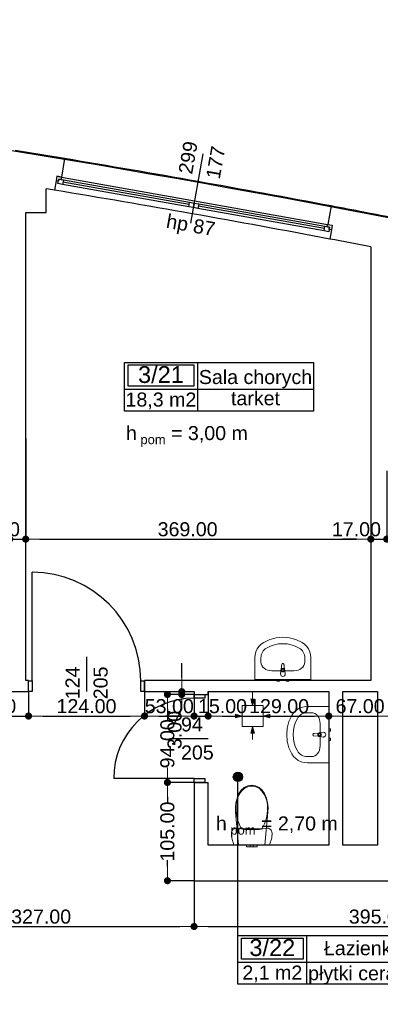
# Model space of a CAD drawing. Header units: millimetres. Extents: x -175445 to -20415, y -559200 to 231527.
# Tile 183 of 256: x -120636 to -116780, y -95137 to -84619. Entities that reach past the tile are written whole.
import ezdxf
from ezdxf.enums import TextEntityAlignment as Align

# ---------------------------------------------------------------- set-up
doc = ezdxf.new("R2010")
doc.units = ezdxf.units.MM
doc.header["$MEASUREMENT"] = 0
for name, color, linetype in [('Drzwi', 7, 'Continuous'), ('Linia', 7, 'Continuous'), ('Obiekt', 7, 'Continuous'), ('Okno', 7, 'Continuous'), ('Polilinia', 7, 'Continuous'), ('Strefa', 7, 'Continuous'), ('Strop', 7, 'Continuous'), ('Słup', 7, 'Continuous'), ('Tekst', 7, 'Continuous'), ('Wymiary', 63, 'Continuous'), ('Ściana', 7, 'Continuous')]:
    doc.layers.add(name, color=color, linetype=linetype)
doc.styles.add('Arial', font='txt')
doc.styles.add('Times new roman', font='txt')
doc.dimstyles.new('GENERATED_STYLE__1', dxfattribs={"dimtxt": 150, "dimasz": 152, "dimexe": 0.18, "dimexo": 0, "dimgap": 0.09, "dimtad": 1, "dimtih": 1, "dimtoh": 1, "dimlfac": 0.1, "dimzin": 0, "dimdsep": 46, "dimtxsty": 'Arial', "dimblk": 'ARROWHEAD_11', "dimblk1": 'ARROWHEAD_11', "dimblk2": 'ARROWHEAD_11', "dimcen": 0.09, "dimclrd": 114, "dimclre": 114, "dimclrt": 114, "dimazin": 0, "dimtfac": 1, "dimtdec": 4, "dimtmove": 0, "dimatfit": 3, "dimfxl": 1, "dimtolj": 1, "dimtzin": 0, "dimarcsym": 0})
doc.dimstyles.new('GENERATED_STYLE__3', dxfattribs={"dimtxt": 150, "dimasz": 152, "dimexe": 0.18, "dimexo": 0, "dimgap": 0.09, "dimtad": 1, "dimlfac": 0.1, "dimzin": 0, "dimdsep": 46, "dimtxsty": 'Arial', "dimblk": 'ARROWHEAD_11', "dimblk1": 'ARROWHEAD_11', "dimblk2": 'ARROWHEAD_11', "dimcen": 0.09, "dimclrd": 114, "dimclre": 114, "dimclrt": 114, "dimazin": 0, "dimtfac": 1, "dimtdec": 4, "dimtmove": 2, "dimatfit": 3, "dimfxl": 1, "dimtolj": 1, "dimtzin": 0, "dimarcsym": 0})

# ---------------------------------------------------------------- blocks, each defined once
blk = doc.blocks.new('Sala chorych_3_21_23', base_point=(-113043, 40351))
at = {"layer": 'Strefa'}
for p, q in [((-113822, 40634), (-111800, 40634)), ((-113822, 40116), (-113822, 40634)), ((-113783, 40608), (-113082, 40608)), ((-113783, 40382), (-113783, 40608)), ((-113082, 40608), (-113082, 40382)), ((-113043, 40634), (-113043, 40116)), ((-111800, 40634), (-111800, 40116)), ((-113822, 40351), (-111800, 40351)), ((-113082, 40382), (-113783, 40382)), ((-111800, 40116), (-113822, 40116))]:
    blk.add_line(p, q, dxfattribs=at)
at = {"layer": 'Strefa', "style": 'Arial'}
for tag, height, p in [('ROOM_NUMBER', 180, (-113433, 40506)), ('ROOM_NAME', 150, (-112422, 40480)), ('ROOM_CALC_AREA', 150, (-113433, 40239)), ('floor_f', 150, (-112422, 40253))]:
    blk.add_attdef(tag, text='', height=height, dxfattribs=at).set_placement(p, align=Align.MIDDLE_CENTER)
blk = doc.blocks.new('Łazienka_3_22_24', base_point=(-111875, 34230))
at = {"layer": 'Strefa'}
for p, q in [((-112609, 34513), (-110667, 34513)), ((-112609, 33994), (-112609, 34513)), ((-111875, 34513), (-111875, 33994)), ((-110667, 34513), (-110667, 33994)), ((-112572, 34487), (-111912, 34487)), ((-112572, 34260), (-112572, 34487)), ((-111912, 34487), (-111912, 34260)), ((-112609, 34230), (-110667, 34230)), ((-111912, 34260), (-112572, 34260)), ((-110667, 33994), (-112609, 33994))]:
    blk.add_line(p, q, dxfattribs=at)
at = {"layer": 'Strefa', "style": 'Arial'}
for tag, height, p in [('ROOM_NUMBER', 180, (-112242, 34385)), ('ROOM_NAME', 150, (-111271, 34378)), ('ROOM_CALC_AREA', 150, (-112242, 34118)), ('floor_f', 150, (-111271, 34111))]:
    blk.add_attdef(tag, text='', height=height, dxfattribs=at).set_placement(p, align=Align.MIDDLE_CENTER)
blk = doc.blocks.new('ARROWHEAD_11')
at = {"color": 0, "linetype": 'Continuous', "lineweight": 0}
blk.add_line((0, 0), (-1, 0), dxfattribs=at)
at = {"color": 0, "linetype": 'Continuous', "lineweight": 0, "const_width": 0.25, "flags": 128}
blk.add_lwpolyline([(-0.125, 0, 1), (0.125, 0, 1)], format="xyb", close=True, dxfattribs=at)
blk = doc.blocks.new('*D3373')
at = {"layer": 'Defpoints', "color": 0}
for p in [(-119056, -92767), (-118771, -92767), (-118771, -93817)]:
    blk.add_point(p, dxfattribs=at)
at = {"layer": 'Wymiary', "color": 114, "lineweight": -2}
for p, q in [((-118771, -92767), (-119056, -92767)), ((-119056, -92919), (-119056, -92987)), ((-119056, -93665), (-119056, -93596)), ((-118771, -93817), (-119056, -93817))]:
    blk.add_line(p, q, dxfattribs=at)
at = {"layer": 'Wymiary', "color": 114, "lineweight": -2, "xscale": 152, "yscale": 152, "zscale": 152}
for p, rotation in [((-119056, -92767), 90), ((-119056, -93817), 270)]:
    blk.add_blockref('ARROWHEAD_11', p, dxfattribs=dict(at, rotation=rotation))
at = {"layer": 'Wymiary', "color": 114, "lineweight": 13, "insert": (-119056, -93292), "char_height": 150, "attachment_point": 5, "rotation": 90, "style": 'Arial'}
blk.add_mtext('\\A1;105.00', dxfattribs=at)
blk = doc.blocks.new('*D3374')
at = {"layer": 'Defpoints', "color": 0}
for p in [(-119056, -91827), (-118771, -91827), (-118771, -92767)]:
    blk.add_point(p, dxfattribs=at)
at = {"layer": 'Wymiary', "color": 114, "lineweight": -2}
for p, q in [((-118771, -91827), (-119056, -91827)), ((-119056, -91979), (-119056, -92101)), ((-119056, -92615), (-119056, -92606)), ((-118771, -92767), (-119056, -92767))]:
    blk.add_line(p, q, dxfattribs=at)
at = {"layer": 'Wymiary', "color": 114, "lineweight": -2, "xscale": 152, "yscale": 152, "zscale": 152}
for p, rotation in [((-119056, -91827), 90), ((-119056, -92767), 270)]:
    blk.add_blockref('ARROWHEAD_11', p, dxfattribs=dict(at, rotation=rotation))
at = {"layer": 'Wymiary', "color": 114, "lineweight": 13, "insert": (-119056, -92354), "char_height": 150, "attachment_point": 5, "rotation": 90, "style": 'Arial'}
blk.add_mtext('\\A1;94.00', dxfattribs=at)
blk = doc.blocks.new('*D3375')
at = {"layer": 'Defpoints', "color": 0}
for p in [(-119301, -91797), (-118903, -91797), (-118771, -91827)]:
    blk.add_point(p, dxfattribs=at)
at = {"layer": 'Wymiary', "color": 114, "lineweight": -2}
for p, q in [((-118903, -91645), (-118903, -91493)), ((-119301, -91797), (-118902, -91797)), ((-118903, -91827), (-118903, -91797)), ((-118771, -91827), (-118903, -91827)), ((-118903, -91979), (-118979, -92131))]:
    blk.add_line(p, q, dxfattribs=at)
at = {"layer": 'Wymiary', "color": 114, "lineweight": -2, "xscale": 152, "yscale": 152, "zscale": 152}
for p, rotation in [((-118903, -91797), 270), ((-118903, -91827), 90)]:
    blk.add_blockref('ARROWHEAD_11', p, dxfattribs=dict(at, rotation=rotation))
at = {"layer": 'Wymiary', "color": 114, "lineweight": 13, "insert": (-118979, -92207), "char_height": 150, "attachment_point": 5, "rotation": 90, "style": 'Arial'}
blk.add_mtext('\\A1;3.00', dxfattribs=at)
blk = doc.blocks.new('*D3481')
at = {"layer": 'Defpoints', "color": 0}
for p in [(-122041, -93817), (-118771, -93817), (-118771, -94306)]:
    blk.add_point(p, dxfattribs=at)
at = {"layer": 'Wymiary', "color": 114, "lineweight": -2}
for p, q in [((-122041, -93817), (-122041, -94306)), ((-118771, -93817), (-118771, -94306)), ((-121889, -94306), (-118923, -94306))]:
    blk.add_line(p, q, dxfattribs=at)
at = {"layer": 'Wymiary', "color": 114, "lineweight": -2, "xscale": 152, "yscale": 152, "zscale": 152, "rotation": 180}
blk.add_blockref('ARROWHEAD_11', (-122041, -94306), dxfattribs=at)
at = {"layer": 'Wymiary', "color": 114, "lineweight": -2, "xscale": 152, "yscale": 152, "zscale": 152}
blk.add_blockref('ARROWHEAD_11', (-118771, -94306), dxfattribs=at)
at = {"layer": 'Wymiary', "color": 114, "lineweight": 13, "insert": (-120406, -94201), "char_height": 150, "attachment_point": 5, "style": 'Arial'}
blk.add_mtext('\\A1;327.00', dxfattribs=at)
blk = doc.blocks.new('*D3482')
at = {"layer": 'Defpoints', "color": 0}
for p in [(-118771, -93817), (-114821, -93817), (-114821, -94306)]:
    blk.add_point(p, dxfattribs=at)
at = {"layer": 'Wymiary', "color": 114, "lineweight": -2}
for p, q in [((-118771, -93817), (-118771, -94306)), ((-114821, -93817), (-114821, -94306)), ((-118619, -94306), (-114973, -94306))]:
    blk.add_line(p, q, dxfattribs=at)
at = {"layer": 'Wymiary', "color": 114, "lineweight": -2, "xscale": 152, "yscale": 152, "zscale": 152, "rotation": 180}
blk.add_blockref('ARROWHEAD_11', (-118771, -94306), dxfattribs=at)
at = {"layer": 'Wymiary', "color": 114, "lineweight": -2, "xscale": 152, "yscale": 152, "zscale": 152}
blk.add_blockref('ARROWHEAD_11', (-114821, -94306), dxfattribs=at)
at = {"layer": 'Wymiary', "color": 114, "lineweight": 13, "insert": (-116796, -94201), "char_height": 150, "attachment_point": 5, "style": 'Arial'}
blk.add_mtext('\\A1;395.00', dxfattribs=at)
blk = doc.blocks.new('*D3536')
at = {"layer": 'Defpoints', "color": 0}
for p in [(-120781, -91797), (-120541, -91797), (-120541, -92058)]:
    blk.add_point(p, dxfattribs=at)
at = {"layer": 'Wymiary', "color": 114, "lineweight": -2}
for p, q in [((-120781, -91797), (-120781, -92058)), ((-120541, -91797), (-120541, -92058)), ((-120933, -92058), (-121085, -92058)), ((-120781, -92058), (-120541, -92058)), ((-120389, -92058), (-120237, -92058))]:
    blk.add_line(p, q, dxfattribs=at)
at = {"layer": 'Wymiary', "color": 114, "lineweight": -2, "xscale": 152, "yscale": 152, "zscale": 152}
blk.add_blockref('ARROWHEAD_11', (-120781, -92058), dxfattribs=at)
at = {"layer": 'Wymiary', "color": 114, "lineweight": -2, "xscale": 152, "yscale": 152, "zscale": 152, "rotation": 180}
blk.add_blockref('ARROWHEAD_11', (-120541, -92058), dxfattribs=at)
at = {"layer": 'Wymiary', "color": 114, "lineweight": 13, "insert": (-120935, -91953), "char_height": 150, "attachment_point": 5, "style": 'Arial'}
blk.add_mtext('\\A1;24.00', dxfattribs=at)
blk = doc.blocks.new('*D3537')
at = {"layer": 'Defpoints', "color": 0}
for p in [(-120541, -91797), (-119301, -91797), (-119301, -92058)]:
    blk.add_point(p, dxfattribs=at)
at = {"layer": 'Wymiary', "color": 114, "lineweight": -2}
for p, q in [((-120541, -91797), (-120541, -92058)), ((-119301, -91797), (-119301, -92058)), ((-120389, -92058), (-119453, -92058))]:
    blk.add_line(p, q, dxfattribs=at)
at = {"layer": 'Wymiary', "color": 114, "lineweight": -2, "xscale": 152, "yscale": 152, "zscale": 152, "rotation": 180}
blk.add_blockref('ARROWHEAD_11', (-120541, -92058), dxfattribs=at)
at = {"layer": 'Wymiary', "color": 114, "lineweight": -2, "xscale": 152, "yscale": 152, "zscale": 152}
blk.add_blockref('ARROWHEAD_11', (-119301, -92058), dxfattribs=at)
at = {"layer": 'Wymiary', "color": 114, "lineweight": 13, "insert": (-119921, -91953), "char_height": 150, "attachment_point": 5, "style": 'Arial'}
blk.add_mtext('\\A1;124.00', dxfattribs=at)
blk = doc.blocks.new('*D3538')
at = {"layer": 'Defpoints', "color": 0}
for p in [(-119301, -91797), (-118771, -91797), (-118771, -92058)]:
    blk.add_point(p, dxfattribs=at)
at = {"layer": 'Wymiary', "color": 114, "lineweight": -2}
for p, q in [((-119301, -91797), (-119301, -92058)), ((-118771, -91797), (-118771, -92058)), ((-119149, -92058), (-118923, -92058))]:
    blk.add_line(p, q, dxfattribs=at)
at = {"layer": 'Wymiary', "color": 114, "lineweight": -2, "xscale": 152, "yscale": 152, "zscale": 152, "rotation": 180}
blk.add_blockref('ARROWHEAD_11', (-119301, -92058), dxfattribs=at)
at = {"layer": 'Wymiary', "color": 114, "lineweight": -2, "xscale": 152, "yscale": 152, "zscale": 152}
blk.add_blockref('ARROWHEAD_11', (-118771, -92058), dxfattribs=at)
at = {"layer": 'Wymiary', "color": 114, "lineweight": 13, "insert": (-119036, -91953), "char_height": 150, "attachment_point": 5, "style": 'Arial'}
blk.add_mtext('\\A1;53.00', dxfattribs=at)
blk = doc.blocks.new('*D3539')
at = {"layer": 'Defpoints', "color": 0}
for p in [(-118771, -91797), (-118621, -91797), (-118621, -92058)]:
    blk.add_point(p, dxfattribs=at)
at = {"layer": 'Wymiary', "color": 114, "lineweight": -2}
for p, q in [((-118771, -91797), (-118771, -92058)), ((-118621, -91797), (-118621, -92058)), ((-118923, -92058), (-119075, -92058)), ((-118771, -92058), (-118621, -92058)), ((-118469, -92058), (-118317, -92058))]:
    blk.add_line(p, q, dxfattribs=at)
at = {"layer": 'Wymiary', "color": 114, "lineweight": -2, "xscale": 152, "yscale": 152, "zscale": 152}
blk.add_blockref('ARROWHEAD_11', (-118771, -92058), dxfattribs=at)
at = {"layer": 'Wymiary', "color": 114, "lineweight": -2, "xscale": 152, "yscale": 152, "zscale": 152, "rotation": 180}
blk.add_blockref('ARROWHEAD_11', (-118621, -92058), dxfattribs=at)
at = {"layer": 'Wymiary', "color": 114, "lineweight": 13, "insert": (-118467, -91953), "char_height": 150, "attachment_point": 5, "style": 'Arial'}
blk.add_mtext('\\A1;15.00', dxfattribs=at)
blk = doc.blocks.new('*D3540')
at = {"layer": 'Defpoints', "color": 0}
for p in [(-118621, -91797), (-117331, -91797), (-117331, -92058)]:
    blk.add_point(p, dxfattribs=at)
at = {"layer": 'Wymiary', "color": 114, "lineweight": -2}
for p, q in [((-118621, -91797), (-118621, -92058)), ((-117331, -91797), (-117331, -92058)), ((-118469, -92058), (-117483, -92058))]:
    blk.add_line(p, q, dxfattribs=at)
at = {"layer": 'Wymiary', "color": 114, "lineweight": -2, "xscale": 152, "yscale": 152, "zscale": 152, "rotation": 180}
blk.add_blockref('ARROWHEAD_11', (-118621, -92058), dxfattribs=at)
at = {"layer": 'Wymiary', "color": 114, "lineweight": -2, "xscale": 152, "yscale": 152, "zscale": 152}
blk.add_blockref('ARROWHEAD_11', (-117331, -92058), dxfattribs=at)
at = {"layer": 'Wymiary', "color": 114, "lineweight": 13, "insert": (-117862, -91953), "char_height": 150, "attachment_point": 5, "style": 'Arial'}
blk.add_mtext('\\A1;129.00', dxfattribs=at)
blk = doc.blocks.new('*D3541')
at = {"layer": 'Defpoints', "color": 0}
for p in [(-117331, -91797), (-116661, -91797), (-116661, -92058)]:
    blk.add_point(p, dxfattribs=at)
at = {"layer": 'Wymiary', "color": 114, "lineweight": -2}
for p, q in [((-117331, -91797), (-117331, -92058)), ((-116661, -91797), (-116661, -92058)), ((-117179, -92058), (-116813, -92058))]:
    blk.add_line(p, q, dxfattribs=at)
at = {"layer": 'Wymiary', "color": 114, "lineweight": -2, "xscale": 152, "yscale": 152, "zscale": 152, "rotation": 180}
blk.add_blockref('ARROWHEAD_11', (-117331, -92058), dxfattribs=at)
at = {"layer": 'Wymiary', "color": 114, "lineweight": -2, "xscale": 152, "yscale": 152, "zscale": 152}
blk.add_blockref('ARROWHEAD_11', (-116661, -92058), dxfattribs=at)
at = {"layer": 'Wymiary', "color": 114, "lineweight": 13, "insert": (-116996, -91953), "char_height": 150, "attachment_point": 5, "style": 'Arial'}
blk.add_mtext('\\A1;67.00', dxfattribs=at)
blk = doc.blocks.new('*D3569')
at = {"layer": 'Defpoints', "color": 0}
for p in [(-120741, -89093), (-120571, -89093), (-120571, -90168)]:
    blk.add_point(p, dxfattribs=at)
at = {"layer": 'Wymiary', "color": 114, "lineweight": -2}
for p, q in [((-120741, -89093), (-120741, -90168)), ((-120571, -89093), (-120571, -90168)), ((-120893, -90168), (-121045, -90168)), ((-120741, -90168), (-120571, -90168)), ((-120419, -90168), (-120267, -90168))]:
    blk.add_line(p, q, dxfattribs=at)
at = {"layer": 'Wymiary', "color": 114, "lineweight": -2, "xscale": 152, "yscale": 152, "zscale": 152}
blk.add_blockref('ARROWHEAD_11', (-120741, -90168), dxfattribs=at)
at = {"layer": 'Wymiary', "color": 114, "lineweight": -2, "xscale": 152, "yscale": 152, "zscale": 152, "rotation": 180}
blk.add_blockref('ARROWHEAD_11', (-120571, -90168), dxfattribs=at)
at = {"layer": 'Wymiary', "color": 114, "lineweight": 13, "insert": (-120895, -90063), "char_height": 150, "attachment_point": 5, "style": 'Arial'}
blk.add_mtext('\\A1;17.00', dxfattribs=at)
blk = doc.blocks.new('*D3570')
at = {"layer": 'Defpoints', "color": 0}
for p in [(-120571, -89093), (-116881, -89438), (-116881, -90168)]:
    blk.add_point(p, dxfattribs=at)
at = {"layer": 'Wymiary', "color": 114, "lineweight": -2}
for p, q in [((-120571, -89093), (-120571, -90168)), ((-116881, -89438), (-116881, -90168)), ((-120419, -90168), (-117033, -90168))]:
    blk.add_line(p, q, dxfattribs=at)
at = {"layer": 'Wymiary', "color": 114, "lineweight": -2, "xscale": 152, "yscale": 152, "zscale": 152, "rotation": 180}
blk.add_blockref('ARROWHEAD_11', (-120571, -90168), dxfattribs=at)
at = {"layer": 'Wymiary', "color": 114, "lineweight": -2, "xscale": 152, "yscale": 152, "zscale": 152}
blk.add_blockref('ARROWHEAD_11', (-116881, -90168), dxfattribs=at)
at = {"layer": 'Wymiary', "color": 114, "lineweight": 13, "insert": (-118840, -90063), "char_height": 150, "attachment_point": 5, "style": 'Arial'}
blk.add_mtext('\\A1;369.00', dxfattribs=at)
blk = doc.blocks.new('*D3571')
at = {"layer": 'Defpoints', "color": 0}
for p in [(-116881, -89438), (-116711, -89438), (-116711, -90168)]:
    blk.add_point(p, dxfattribs=at)
at = {"layer": 'Wymiary', "color": 114, "lineweight": -2}
for p, q in [((-116881, -89438), (-116881, -90168)), ((-116711, -89438), (-116711, -90168)), ((-117033, -90168), (-117185, -90168)), ((-116881, -90168), (-116711, -90168)), ((-116559, -90168), (-116407, -90168))]:
    blk.add_line(p, q, dxfattribs=at)
at = {"layer": 'Wymiary', "color": 114, "lineweight": -2, "xscale": 152, "yscale": 152, "zscale": 152}
blk.add_blockref('ARROWHEAD_11', (-116881, -90168), dxfattribs=at)
at = {"layer": 'Wymiary', "color": 114, "lineweight": -2, "xscale": 152, "yscale": 152, "zscale": 152, "rotation": 180}
blk.add_blockref('ARROWHEAD_11', (-116711, -90168), dxfattribs=at)
at = {"layer": 'Wymiary', "color": 114, "lineweight": 13, "insert": (-117035, -90063), "char_height": 150, "attachment_point": 5, "style": 'Arial'}
blk.add_mtext('\\A1;17.00', dxfattribs=at)

msp = doc.modelspace()

# ---------------------------------------------------------------- hatches: boundary and pattern name
at = {"layer": 'Linia', "linetype": 'Continuous', "lineweight": 13}
for points in [[(-118144.986, -91945.594), (-118126.143, -91875.643), (-118163.643, -91875.593)], [(-118257.937, -92058.094), (-118327.912, -92039.344), (-118327.912, -92076.844)], [(-118032.637, -92058.094), (-117962.661, -92076.844), (-117962.661, -92039.344)], [(-118144.986, -92170.594), (-118163.643, -92240.594), (-118126.143, -92240.544)]]:
    msp.add_hatch(color=150, dxfattribs=at).paths.add_polyline_path(points)
at = {"layer": 'Polilinia', "linetype": 'Continuous'}
msp.add_hatch(color=256, dxfattribs=at).paths.add_polyline_path([(-118251.586, -92708.615), (-118255.392, -92689.48), (-118266.231, -92673.259), (-118282.452, -92662.421), (-118301.586, -92658.615), (-118320.721, -92662.421), (-118336.942, -92673.259), (-118347.78, -92689.48), (-118351.586, -92708.615), (-118347.78, -92727.749), (-118336.942, -92743.97), (-118320.721, -92754.808), (-118301.586, -92758.615), (-118282.452, -92754.808), (-118266.231, -92743.97), (-118255.392, -92727.749)])

# ---------------------------------------------------------------- linework, layer by layer
at = {"layer": 'Drzwi'}
for p, q in [((-120500.722, -91681.604), (-120500.722, -90521.604)), ((-120540.722, -91681.604), (-120500.722, -91681.604)), ((-120540.722, -91796.604), (-120540.722, -91681.604)), ((-120540.722, -91796.604), (-120540.722, -91681.604)), ((-120500.722, -91681.604), (-120500.722, -91796.604)), ((-119340.722, -91796.604), (-119340.722, -91681.604)), ((-119340.722, -91681.604), (-119300.722, -91681.604)), ((-119300.722, -91681.604), (-119300.722, -91796.604)), ((-119300.722, -91796.604), (-119300.722, -91681.604)), ((-120500.722, -91796.604), (-120540.722, -91796.604)), ((-119300.722, -91796.604), (-119340.722, -91796.604)), ((-118770.722, -91866.604), (-118770.722, -91826.604)), ((-118770.722, -91826.604), (-118655.722, -91826.604)), ((-118770.722, -91826.604), (-118655.722, -91826.604)), ((-118655.722, -91826.604), (-118655.722, -91866.604)), ((-118655.722, -91866.604), (-118770.722, -91866.604)), ((-118770.722, -92726.604), (-119630.722, -92726.604)), ((-118770.722, -92766.604), (-118770.722, -92726.604)), ((-118770.722, -92726.604), (-118655.722, -92726.604)), ((-118655.722, -92766.604), (-118770.722, -92766.604)), ((-118770.722, -92766.604), (-118655.722, -92766.604)), ((-118655.722, -92726.604), (-118655.722, -92766.604))]:
    msp.add_line(p, q, dxfattribs=at)
for centre, radius, start, end in [((-120500.722, -91681.604), 1160, 0, 90), ((-118770.722, -92726.604), 860, 90, 180)]:
    msp.add_arc(centre, radius, start, end, dxfattribs=at)
at = {"layer": 'Linia', "color": 150, "lineweight": 13}
for p, q in [((-118144.801, -91806.703), (-118144.893, -91875.618)), ((-118144.986, -91945.594), (-118163.643, -91875.593)), ((-118163.643, -91875.593), (-118126.143, -91875.643)), ((-118144.986, -91945.594), (-118126.143, -91875.643)), ((-118032.637, -91945.744), (-118257.637, -91945.744)), ((-118257.637, -91945.744), (-118257.637, -92170.444)), ((-118032.637, -92170.444), (-118032.637, -91945.744)), ((-118396.827, -92058.094), (-118327.912, -92058.094)), ((-118257.937, -92058.094), (-118327.912, -92039.344)), ((-118327.912, -92076.844), (-118327.912, -92039.344)), ((-118257.937, -92058.094), (-118327.912, -92076.844)), ((-118032.637, -92058.094), (-117962.661, -92039.344)), ((-118032.637, -92058.094), (-117962.661, -92076.844)), ((-117962.661, -92039.344), (-117962.661, -92076.844)), ((-117893.746, -92058.094), (-117962.661, -92058.094)), ((-118257.637, -92170.744), (-118032.637, -92170.744)), ((-118144.986, -92170.594), (-118163.643, -92240.594)), ((-118126.143, -92240.544), (-118163.643, -92240.594)), ((-118144.986, -92170.594), (-118126.143, -92240.544)), ((-118144.801, -92309.484), (-118144.893, -92240.569))]:
    msp.add_line(p, q, dxfattribs=at)
at = {"layer": 'Obiekt'}
for p, q in [((-118676.945, -86052.159), (-118808.057, -86790.61)), ((-119920.722, -91425.226), (-119920.722, -91796.604)), ((-119022.1, -92296.604), (-118620.722, -92296.604))]:
    msp.add_line(p, q, dxfattribs=at)
at = {"layer": 'Obiekt', "color": 8, "lineweight": 5}
for p, q in [((-118077.301, -91313.197), (-118053.944, -91289.744)), ((-118053.944, -91289.744), (-118026.966, -91271.014)), ((-118026.966, -91271.014), (-117961.774, -91241.072)), ((-117961.774, -91241.072), (-117892.753, -91222.773)), ((-117892.753, -91222.773), (-117821.792, -91216.618)), ((-117821.792, -91216.618), (-117750.83, -91222.773)), ((-117750.83, -91222.773), (-117681.81, -91241.072)), ((-117681.81, -91241.072), (-117616.618, -91271.014)), ((-117616.618, -91271.014), (-117589.639, -91289.744)), ((-117589.639, -91289.744), (-117566.282, -91313.197)), ((-118121.792, -91437.514), (-118118.897, -91403.791)), ((-118118.897, -91403.791), (-118110.305, -91371.147)), ((-118110.305, -91371.147), (-118096.29, -91340.624)), ((-118096.29, -91340.624), (-118077.301, -91313.197)), ((-117566.282, -91313.197), (-117547.293, -91340.624)), ((-117547.293, -91340.624), (-117533.279, -91371.147)), ((-117533.279, -91371.147), (-117524.687, -91403.791)), ((-117524.687, -91403.791), (-117521.792, -91437.514)), ((-118121.792, -91666.604), (-118121.792, -91437.514)), ((-118056.574, -91483.332), (-118056.574, -91437.514)), ((-117839.521, -91557.82), (-117832.892, -91504.886)), ((-117810.692, -91504.886), (-117804.062, -91557.82)), ((-117587.009, -91483.332), (-117587.009, -91437.514)), ((-117521.792, -91437.514), (-117521.792, -91666.604)), ((-117702.966, -91574.286), (-117940.618, -91574.286)), ((-117846.792, -91609.286), (-117842.792, -91567.333)), ((-117835.392, -91569.505), (-117835.392, -91584.376)), ((-117835.392, -91584.376), (-117808.192, -91584.376)), ((-117808.192, -91584.376), (-117808.192, -91569.505)), ((-117800.792, -91567.333), (-117796.792, -91609.286)), ((-117521.792, -91666.604), (-118121.792, -91666.604)), ((-117885.292, -91686.604), (-117885.292, -91666.604)), ((-117885.292, -91666.604), (-117858.292, -91666.604)), ((-117858.292, -91686.604), (-117885.292, -91686.604)), ((-117858.292, -91666.604), (-117858.292, -91686.604)), ((-117785.292, -91686.604), (-117785.292, -91666.604)), ((-117785.292, -91666.604), (-117758.292, -91666.604)), ((-117758.292, -91686.604), (-117785.292, -91686.604)), ((-117758.292, -91666.604), (-117758.292, -91686.604)), ((-117726.313, -92051.401), (-117707.582, -92024.423)), ((-117707.582, -92024.423), (-117684.129, -92001.066)), ((-117684.129, -92001.066), (-117656.702, -91982.076)), ((-117656.702, -91982.076), (-117626.179, -91968.062)), ((-117626.179, -91968.062), (-117593.535, -91959.47)), ((-117593.535, -91959.47), (-117559.813, -91956.575)), ((-117559.813, -91956.575), (-117330.722, -91956.575)), ((-117513.995, -92021.792), (-117559.813, -92021.792)), ((-117330.722, -91956.575), (-117330.722, -92556.575)), ((-117774.553, -92185.613), (-117756.254, -92116.593)), ((-117756.254, -92116.593), (-117726.313, -92051.401)), ((-117423.04, -92137.749), (-117423.04, -92375.401)), ((-117780.709, -92256.575), (-117774.553, -92185.613)), ((-117492.44, -92245.475), (-117439.506, -92238.845)), ((-117429.993, -92235.575), (-117388.04, -92231.575)), ((-117412.951, -92242.975), (-117427.821, -92242.975)), ((-117412.951, -92270.175), (-117412.951, -92242.975)), ((-117330.722, -92193.075), (-117310.722, -92193.075)), ((-117330.722, -92220.075), (-117330.722, -92193.075)), ((-117310.722, -92220.075), (-117330.722, -92220.075)), ((-117310.722, -92193.075), (-117310.722, -92220.075)), ((-117774.553, -92327.536), (-117780.709, -92256.575)), ((-117756.254, -92396.557), (-117774.553, -92327.536)), ((-117439.506, -92274.305), (-117492.44, -92267.675)), ((-117388.04, -92281.575), (-117429.993, -92277.575)), ((-117427.821, -92270.175), (-117412.951, -92270.175)), ((-117330.722, -92293.075), (-117310.722, -92293.075)), ((-117330.722, -92320.075), (-117330.722, -92293.075)), ((-117310.722, -92320.075), (-117330.722, -92320.075)), ((-117310.722, -92293.075), (-117310.722, -92320.075)), ((-117726.313, -92461.749), (-117756.254, -92396.557)), ((-117707.582, -92488.727), (-117726.313, -92461.749)), ((-117684.129, -92512.084), (-117707.582, -92488.727)), ((-117656.702, -92531.073), (-117684.129, -92512.084)), ((-117626.179, -92545.088), (-117656.702, -92531.073)), ((-117593.535, -92553.68), (-117626.179, -92545.088)), ((-117559.813, -92556.575), (-117593.535, -92553.68)), ((-117513.995, -92491.357), (-117559.813, -92491.357)), ((-117330.722, -92556.575), (-117559.813, -92556.575)), ((-118292.385, -92886.494), (-118266.787, -92849.299)), ((-118266.787, -92849.299), (-118233.744, -92820.781)), ((-118233.744, -92820.781), (-118195.436, -92802.821)), ((-118195.436, -92802.821), (-118154.387, -92796.604)), ((-118154.387, -92796.604), (-118113.338, -92802.821)), ((-118154.386, -92805.243), (-118154.387, -92805.243)), ((-118113.338, -92802.821), (-118075.03, -92820.781)), ((-118075.03, -92820.781), (-118041.987, -92849.299)), ((-118073.311, -92832.054), (-118073.31, -92832.055)), ((-118041.987, -92849.299), (-118016.389, -92886.494)), ((-118329.298, -93034.525), (-118323.811, -92983.179)), ((-118323.811, -92983.179), (-118311.405, -92933.432)), ((-118311.405, -92933.432), (-118292.385, -92886.494)), ((-118016.389, -92886.494), (-117997.368, -92933.432)), ((-117997.368, -92933.432), (-117984.963, -92983.179)), ((-117984.963, -92983.179), (-117979.476, -93034.525)), ((-118327.735, -93086.221), (-118329.298, -93034.525)), ((-118295.362, -93436.604), (-118327.735, -93086.221)), ((-117981.039, -93086.221), (-118013.412, -93436.604)), ((-117979.476, -93034.525), (-117981.039, -93086.221)), ((-118371.887, -93308.128), (-118370.604, -93296.594)), ((-118370.604, -93296.594), (-118366.819, -93285.622)), ((-118366.819, -93285.622), (-118360.717, -93275.75)), ((-118360.717, -93275.75), (-118352.595, -93267.458)), ((-118352.595, -93267.458), (-118342.849, -93261.152)), ((-118342.849, -93261.152), (-118331.957, -93257.139)), ((-118331.957, -93257.139), (-118320.449, -93255.615)), ((-118320.449, -93255.615), (-118308.887, -93256.654)), ((-118308.887, -93256.654), (-118270.602, -93263.436)), ((-118270.602, -93263.436), (-118232.026, -93268.292)), ((-118154.387, -93263.561), (-118263.328, -93263.561)), ((-118232.026, -93268.292), (-118193.255, -93271.211)), ((-118193.255, -93271.211), (-118154.387, -93272.185)), ((-118045.446, -93263.561), (-118154.387, -93263.561)), ((-118154.387, -93272.185), (-118115.519, -93271.211)), ((-118115.519, -93271.211), (-118076.748, -93268.292)), ((-118076.748, -93268.292), (-118038.172, -93263.436)), ((-118038.172, -93263.436), (-117999.887, -93256.654)), ((-117999.887, -93256.654), (-117988.325, -93255.615)), ((-117988.325, -93255.615), (-117976.817, -93257.139)), ((-117976.817, -93257.139), (-117965.925, -93261.152)), ((-117965.925, -93261.152), (-117956.179, -93267.458)), ((-117956.179, -93267.458), (-117948.057, -93275.75)), ((-117948.057, -93275.75), (-117941.955, -93285.622)), ((-117941.955, -93285.622), (-117938.17, -93296.594)), ((-117938.17, -93296.594), (-117936.887, -93308.128)), ((-118371.398, -93324.783), (-118371.887, -93308.128)), ((-118369.933, -93341.381), (-118371.398, -93324.783)), ((-118367.497, -93357.865), (-118369.933, -93341.381)), ((-118364.098, -93374.177), (-118367.497, -93357.865)), ((-118359.747, -93390.262), (-118364.098, -93374.177)), ((-118354.461, -93406.065), (-118359.747, -93390.262)), ((-117949.027, -93390.262), (-117954.313, -93406.065)), ((-117944.676, -93374.177), (-117949.027, -93390.262)), ((-117941.277, -93357.865), (-117944.676, -93374.177)), ((-117938.841, -93341.381), (-117941.277, -93357.865)), ((-117937.376, -93324.783), (-117938.841, -93341.381)), ((-117936.887, -93308.128), (-117937.376, -93324.783)), ((-118348.256, -93421.53), (-118354.461, -93406.065)), ((-118341.155, -93436.604), (-118348.256, -93421.53)), ((-117967.619, -93436.604), (-118341.155, -93436.604)), ((-118013.412, -93436.604), (-118295.362, -93436.604)), ((-118211.387, -93436.604), (-118194.692, -93436.604)), ((-118211.387, -93436.604), (-118211.387, -93456.604)), ((-118211.387, -93456.604), (-118194.692, -93456.604)), ((-118194.692, -93436.604), (-118170.387, -93436.604)), ((-118194.692, -93456.604), (-118170.387, -93456.604)), ((-118170.387, -93436.604), (-118165.701, -93436.604)), ((-118170.387, -93436.604), (-118170.387, -93456.604)), ((-118170.387, -93456.604), (-118165.701, -93456.604)), ((-118165.701, -93436.604), (-118154.387, -93436.604)), ((-118165.701, -93456.604), (-118154.387, -93456.604)), ((-118154.387, -93436.604), (-118143.073, -93436.604)), ((-118154.387, -93456.604), (-118143.073, -93456.604)), ((-118143.073, -93436.604), (-118138.387, -93436.604)), ((-118143.073, -93456.604), (-118138.387, -93456.604)), ((-118138.387, -93436.604), (-118138.387, -93456.604)), ((-118138.387, -93436.604), (-118114.082, -93436.604)), ((-118138.387, -93456.604), (-118114.082, -93456.604)), ((-118114.082, -93436.604), (-118097.387, -93436.604)), ((-118114.082, -93456.604), (-118097.387, -93456.604)), ((-118097.387, -93436.604), (-118097.387, -93456.604)), ((-117960.518, -93421.53), (-117967.619, -93436.604)), ((-117954.313, -93406.065), (-117960.518, -93421.53))]:
    msp.add_line(p, q, dxfattribs=at)
for centre, radius, start, end in [((-117821.792, -91506.276), 11.187, 7.1389248, 172.8610752), ((-117821.792, -91609.286), 25, 180, 0), ((-117821.792, -91569.233), 21.086, 147.2289746, 174.8303928), ((-117821.792, -91569.233), 21.086, 32.7710254, 147.2289746), ((-117821.792, -91569.505), 13.6, 0, 180), ((-117821.792, -91569.233), 21.086, 5.1696072, 32.7710254), ((-117491.05, -92256.575), 11.187, 97.1389248, 262.8610752), ((-117428.093, -92256.575), 21.086, 122.7710254, 237.2289746), ((-117427.821, -92256.575), 13.6, 90, 270), ((-117428.093, -92256.575), 21.086, 95.1696072, 122.7710254), ((-117388.04, -92256.575), 25, 270, 90), ((-117428.093, -92256.575), 21.086, 237.2289746, 264.8303928), ((-118064.926, -93024.301), 256.976, 131.5755016, 183.1951521), ((-118153.574, -92943.849), 138.565, 90.3355862, 126.2228038), ((-118155.199, -92943.846), 138.562, 53.7771889, 89.6644065), ((-118243.847, -93024.301), 256.976, 356.8048479, 48.4244984), ((-117896.292, -93048.668), 425.383, 178.6460694, 210.3482343), ((-118412.482, -93048.668), 425.383, 329.6517657, 1.3539306)]:
    msp.add_arc(centre, radius, start, end, dxfattribs=at)
for centre, major_axis, ratio, start_param, end_param in [((-117821.792, -91666.604), (0, 381.818), 0.956521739, 5.786210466, 6.780160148), ((-117940.644, -91437.514), (0, 121.2), 0.956521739, 0.496974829, 1.570796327), ((-117702.939, -91437.514), (0, 121.2), 0.956521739, 4.71238898, 5.786210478), ((-117940.487, -91483.332), (116.066, 0), 0.783645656, 3.141592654, 4.71238898), ((-117703.096, -91483.332), (116.066, 0), 0.783645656, 4.71238898, 6.283185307), ((-117559.813, -92137.723), (121.2, 0), 0.956521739, 1.570796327, 2.644617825), ((-117513.995, -92137.879), (0, 116.066), 0.783645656, 4.71238898, 6.283185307), ((-117330.722, -92256.575), (381.818, 0), 0.956521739, 2.644617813, 3.638567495), ((-117559.813, -92375.427), (121.2, 0), 0.956521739, 3.638567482, 4.71238898), ((-117513.995, -92375.271), (0, 116.066), 0.783645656, 3.141592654, 4.71238898)]:
    msp.add_ellipse(centre, major_axis=major_axis, ratio=ratio, start_param=start_param, end_param=end_param, dxfattribs=at)
for p in [(-117810.692, -91504.886), (-117846.792, -91609.286), (-117839.521, -91557.82), (-117800.792, -91567.333), (-117492.44, -92245.475), (-117429.993, -92235.575), (-117439.506, -92274.305), (-117388.04, -92281.575), (-118235.464, -92832.055), (-118321.423, -93038.62), (-117987.351, -93038.62), (-118045.446, -93263.561)]:
    msp.add_point(p, dxfattribs=at)
at = {"layer": 'Okno'}
for p, q in [((-120238.385, -86291.41), (-120246.564, -86340.739)), ((-120237.823, -86291.509), (-120246.564, -86340.739)), ((-120221.949, -86345.11), (-120246.564, -86340.739)), ((-120238.385, -86291.41), (-120188.593, -86300.25)), ((-120189.227, -86300.138), (-120238.385, -86291.41)), ((-120226.319, -86369.725), (-120217.579, -86320.495)), ((-120217.579, -86320.495), (-120221.949, -86345.11)), ((-120192.963, -86324.865), (-120217.579, -86320.495)), ((-120217.579, -86320.495), (-120168.348, -86329.236)), ((-120188.593, -86300.25), (-120192.963, -86324.865)), ((-120188.593, -86300.25), (-118765.844, -86552.858)), ((-120168.348, -86329.236), (-120177.089, -86378.466)), ((-118823.815, -86593.348), (-120172.719, -86353.851)), ((-120168.348, -86329.236), (-118819.445, -86568.732)), ((-120177.089, -86378.466), (-120226.319, -86369.725)), ((-118828.186, -86617.963), (-120177.089, -86378.466)), ((-118828.186, -86617.963), (-120177.089, -86378.466)), ((-118765.844, -86552.858), (-117343.096, -86805.466)), ((-118828.186, -86617.963), (-118819.445, -86568.732)), ((-118778.955, -86626.703), (-118828.186, -86617.963)), ((-118819.445, -86568.732), (-118770.215, -86577.473)), ((-118778.955, -86626.703), (-118770.215, -86577.473)), ((-118770.215, -86577.473), (-118778.955, -86626.703)), ((-118729.725, -86635.444), (-118778.955, -86626.703)), ((-118770.215, -86577.473), (-118720.985, -86586.214)), ((-118720.985, -86586.214), (-118729.725, -86635.444)), ((-117380.822, -86874.941), (-118729.725, -86635.444)), ((-117380.822, -86874.941), (-118729.725, -86635.444)), ((-117376.451, -86850.326), (-118725.355, -86610.829)), ((-118720.985, -86586.214), (-117372.081, -86825.711)), ((-117380.822, -86874.941), (-117372.081, -86825.711)), ((-117331.592, -86883.682), (-117380.822, -86874.941)), ((-117372.081, -86825.711), (-117322.851, -86834.452)), ((-117347.466, -86830.081), (-117343.096, -86805.466)), ((-117322.851, -86834.452), (-117347.466, -86830.081)), ((-117343.096, -86805.466), (-117293.303, -86814.307)), ((-117342.461, -86805.579), (-117293.303, -86814.307)), ((-117322.851, -86834.452), (-117331.592, -86883.682)), ((-117327.221, -86859.067), (-117322.851, -86834.452)), ((-117302.606, -86863.437), (-117327.221, -86859.067)), ((-117293.865, -86814.207), (-117302.606, -86863.437)), ((-117293.303, -86814.307), (-117302.606, -86863.437))]:
    msp.add_line(p, q, dxfattribs=at)
for radius, start, end in [(131209.839, 79.29983801, 80.56434351), (130859.839, 79.27800437, 80.58617715)]:
    msp.add_arc((-141666.876, -215536.91), radius, start, end, dxfattribs=at)
at = {"layer": 'Polilinia', "flags": 128}
msp.add_lwpolyline([(-118301.586, -94403.358), (-118301.586, -92758.615)], dxfattribs=at)
at = {"layer": 'Polilinia'}
msp.add_circle((-118301.586, -92708.615), 50, dxfattribs=at)
at = {"layer": 'Strop', "flags": 128}
msp.add_lwpolyline([(-145950.766, -114276.565), (-102220.766, -114276.565), (-102220.766, -112869.769), (-102220.766, -112866.565), (-86970.765, -112866.565), (-80500.722, -112866.565), (-80500.722, -108356.645), (-73250.715, -108356.645), (-73250.715, -107080.605), (-73250.715, -105060.605), (-73250.715, -104443.284, 0.031963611), (-87766.262, -96042.647, 0.000522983), (-87996.035, -95934.358, 0.001988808), (-88871.874, -95526.952, 0.03139835), (-102840.651, -90213.64, 0.034912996), (-120656.111, -86030.364), (-120656.106, -86030.333), (-120656.209, -86030.316, 0.026147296), (-131693.029, -84820.632), (-135966.978, -84618.624, 0.006018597)], format="xyb", dxfattribs=at)
at = {"layer": 'Słup'}
for p, q in [((-120350.722, -86676.604), (-120350.722, -86424.869)), ((-120570.722, -86676.604), (-120350.722, -86676.604))]:
    msp.add_line(p, q, dxfattribs=at)
at = {"layer": 'Ściana'}
for p, q in [((-120156.348, -86102.297), (-120189.227, -86300.138)), ((-120246.564, -86340.739), (-120262.921, -86439.396)), ((-120238.385, -86291.41), (-120246.564, -86340.739)), ((-120189.227, -86300.138), (-120238.385, -86291.41)), ((-117305.225, -86608.512), (-117342.461, -86805.579)), ((-117342.461, -86805.579), (-117293.303, -86814.307)), ((-117302.606, -86863.437), (-117321.211, -86961.694)), ((-117293.303, -86814.307), (-117302.606, -86863.437)), ((-120540.722, -91681.604), (-120540.722, -91676.604)), ((-120540.722, -91796.604), (-120540.722, -91681.604)), ((-119300.722, -91681.604), (-119300.722, -91676.604)), ((-119300.722, -91796.604), (-119300.722, -91681.604)), ((-118770.722, -91826.604), (-118655.722, -91826.604)), ((-118655.722, -91826.604), (-118620.722, -91826.604)), ((-118770.722, -92766.604), (-118655.722, -92766.604)), ((-118655.722, -92766.604), (-118620.722, -92766.604))]:
    msp.add_line(p, q, dxfattribs=at)
at = {"layer": 'Ściana', "flags": 128}
for points in [[(-120570.722, -91676.604), (-120570.722, -86676.604)], [(-116880.722, -87045.883), (-116880.722, -91676.604)], [(-120540.722, -91676.604), (-120570.722, -91676.604)], [(-116880.722, -91676.604), (-119300.722, -91676.604)], [(-120780.722, -91796.604), (-120570.722, -91796.604)], [(-120570.722, -91796.604), (-120540.722, -91796.604)], [(-119300.722, -91796.604), (-118770.722, -91796.604)], [(-118770.722, -91796.604), (-118770.722, -91826.604)], [(-118620.722, -91826.604), (-118620.722, -91796.604)], [(-118620.722, -91796.604), (-117330.722, -91796.604)], [(-117330.722, -91796.604), (-117330.722, -93436.604)], [(-117180.722, -91796.604), (-116810.722, -91796.604)], [(-117180.722, -93436.604), (-117180.722, -91796.604)], [(-116810.722, -91796.604), (-116810.722, -93436.604)], [(-118770.722, -92766.604), (-118770.722, -93816.604)], [(-118620.722, -93436.604), (-118620.722, -92766.604)], [(-117330.722, -93436.604), (-118620.722, -93436.604)], [(-116810.722, -93436.604), (-117180.722, -93436.604)], [(-118770.722, -93816.604), (-116660.722, -93816.604)]]:
    msp.add_lwpolyline(points, dxfattribs=at)
at = {"layer": 'Ściana'}
for radius, start, end in [(131209.839, 80.56434351, 80.79812718), (130859.839, 80.58617715, 80.62514268), (131209.839, 78.98782062, 79.29983801), (130859.839, 79.08164918, 79.27800437)]:
    msp.add_arc((-141666.876, -215536.91), radius, start, end, dxfattribs=at)

# ---------------------------------------------------------------- block references
at = {"layer": 'Strefa'}
ref = msp.add_blockref('Sala chorych_3_21_23', (-118735.765, -88564.43), dxfattribs=at)
ref.add_attrib('ROOM_NAME', 'Sala chorych', dxfattribs={"color": 7, "height": 150, "style": 'Arial'}).set_placement((-118114.402, -88436.029), align=Align.MIDDLE_CENTER)
ref.add_attrib('ROOM_NUMBER', '3/21', dxfattribs={"color": 7, "height": 180, "style": 'Arial'}).set_placement((-119125.286, -88409.482), align=Align.MIDDLE_CENTER)
ref.add_attrib('ROOM_CALC_AREA', '18,3 m2', dxfattribs={"color": 7, "height": 150, "style": 'Arial'}).set_placement((-119125.286, -88676.483), align=Align.MIDDLE_CENTER)
ref.add_attrib('floor_f', 'tarket', dxfattribs={"color": 7, "height": 150, "style": 'Arial'}).set_placement((-118114.402, -88663.112), align=Align.MIDDLE_CENTER)
ref = msp.add_blockref('Łazienka_3_22_24', (-117567.545, -94686.216), dxfattribs=at)
ref.add_attrib('ROOM_NAME', 'Łazienka', dxfattribs={"color": 7, "height": 150, "style": 'Arial'}).set_placement((-116963.463, -94537.398), align=Align.MIDDLE_CENTER)
ref.add_attrib('ROOM_NUMBER', '3/22', dxfattribs={"color": 7, "height": 180, "style": 'Arial'}).set_placement((-117934.566, -94531.268), align=Align.MIDDLE_CENTER)
ref.add_attrib('ROOM_CALC_AREA', '2,1 m2', dxfattribs={"color": 7, "height": 150, "style": 'Arial'}).set_placement((-117934.566, -94798.269), align=Align.MIDDLE_CENTER)
ref.add_attrib('floor_f', 'płytki ceram.', dxfattribs={"color": 7, "height": 150, "style": 'Arial'}).set_placement((-116963.463, -94805.315), align=Align.MIDDLE_CENTER)

# ---------------------------------------------------------------- texts
at = {"layer": 'Obiekt', "char_height": 150, "attachment_point": 7, "style": 'Arial'}
for s, insert, rotation in [('\\A1;{\\fArial|b0|i0|c238|p38;299}', (-118790.576, -86277.247), 79.9320908), ('\\A1;{\\fArial|b0|i0|c238|p38;177}', (-118497.626, -86329.26), 79.9320908), ('\\A1;{\\fArial|b0|i0|c238|p38;hp 87}', (-119085.185, -86884.442), 349.9320908), ('\\A1;{\\fArial|b0|i0|c238|p38;124}', (-119995.723, -91878.265), 90), ('\\A1;{\\fArial|b0|i0|c238|p38;205}', (-119693.254, -91878.265), 90)]:
    msp.add_mtext(s, dxfattribs=dict(at, insert=insert, rotation=rotation))
for s, insert in [('\\A1;{\\fArial|b0|i0|c238|p38;94}', (-118910.548, -92224.072)), ('\\A1;{\\fArial|b0|i0|c238|p38;205}', (-118910.548, -92524.072))]:
    msp.add_mtext(s, dxfattribs=dict(at, insert=insert))
at = {"layer": 'Tekst', "char_height": 150, "attachment_point": 2, "style": 'Times new roman'}
for s, insert in [('\\A1;{\\fArial|b0|i0|c0|p38;h\\fArial|b0|i0|c0|p38;\\A1{\\H.66x;\\S ^  pom;}\\fArial|b0|i0|c0|p38; = 3,00 m}', (-118847.774, -88915.814)), ('\\A1;{\\fArial|b0|i0|c0|p38;h\\fArial|b0|i0|c0|p38;\\A1{\\H.66x;\\S ^  pom;}\\fArial|b0|i0|c0|p38; = 2,70 m}', (-117886.12, -93086.495))]:
    msp.add_mtext(s, dxfattribs=dict(at, insert=insert))

# ---------------------------------------------------------------- dimensions: what is measured, and where the dimension line sits
at = {"layer": 'Wymiary', "color": 114, "lineweight": 13}
for base, p1, p2, picture, middle in [((-120570.722, -90168.165), (-120740.722, -89092.672), (-120570.722, -89092.672), '*D3569', (-120894.551, -90063.165)), ((-116880.722, -90168.165), (-120570.722, -89092.672), (-116880.722, -89437.699), '*D3570', (-118839.551, -90063.165)), ((-116710.722, -90168.165), (-116880.722, -89437.699), (-116710.722, -89437.699), '*D3571', (-117034.551, -90063.165)), ((-120540.722, -92058.094), (-120780.722, -91796.604), (-120540.722, -91796.604), '*D3536', (-120934.551, -91953.094)), ((-119300.722, -92058.094), (-120540.722, -91796.604), (-119300.722, -91796.604), '*D3537', (-119920.722, -91953.094)), ((-118770.722, -92058.094), (-119300.722, -91796.604), (-118770.722, -91796.604), '*D3538', (-119035.722, -91953.094)), ((-118620.722, -92058.094), (-118770.722, -91796.604), (-118620.722, -91796.604), '*D3539', (-118466.893, -91953.094)), ((-117330.722, -92058.094), (-118620.722, -91796.604), (-117330.722, -91796.604), '*D3540', (-117861.893, -91953.094)), ((-116660.722, -92058.094), (-117330.722, -91796.604), (-116660.722, -91796.604), '*D3541', (-116995.722, -91953.094)), ((-118770.722, -94305.976), (-122040.722, -93816.604), (-118770.722, -93816.604), '*D3481', (-120405.722, -94200.976)), ((-114820.722, -94305.976), (-118770.722, -93816.604), (-114820.722, -93816.604), '*D3482', (-116795.722, -94200.976))]:
    dim = msp.add_linear_dim(base=base, p1=p1, p2=p2, dimstyle='GENERATED_STYLE__3', dxfattribs=at)
    dim.commit()
    dim.dimension.update_dxf_attribs({"geometry": picture, "text_midpoint": middle, "dimtype": 160})
for base, p1, p2, picture, middle in [((-118902.551, -91796.604), (-118770.722, -91826.604), (-119300.722, -91796.604), '*D3375', (-118979.278, -92207.332)), ((-119056.006, -91826.604), (-118770.722, -92766.604), (-118770.722, -91826.604), '*D3374', (-119056.006, -92353.519)), ((-119056.006, -92766.604), (-118770.722, -93816.604), (-118770.722, -92766.604), '*D3373', (-119056.006, -93291.604))]:
    dim = msp.add_linear_dim(base=base, p1=p1, p2=p2, angle=90, dimstyle='GENERATED_STYLE__1', dxfattribs=at)
    dim.commit()
    dim.dimension.update_dxf_attribs({"geometry": picture, "text_midpoint": middle, "dimtype": 160, "text_rotation": 90})

doc.saveas('drawing.dxf')
